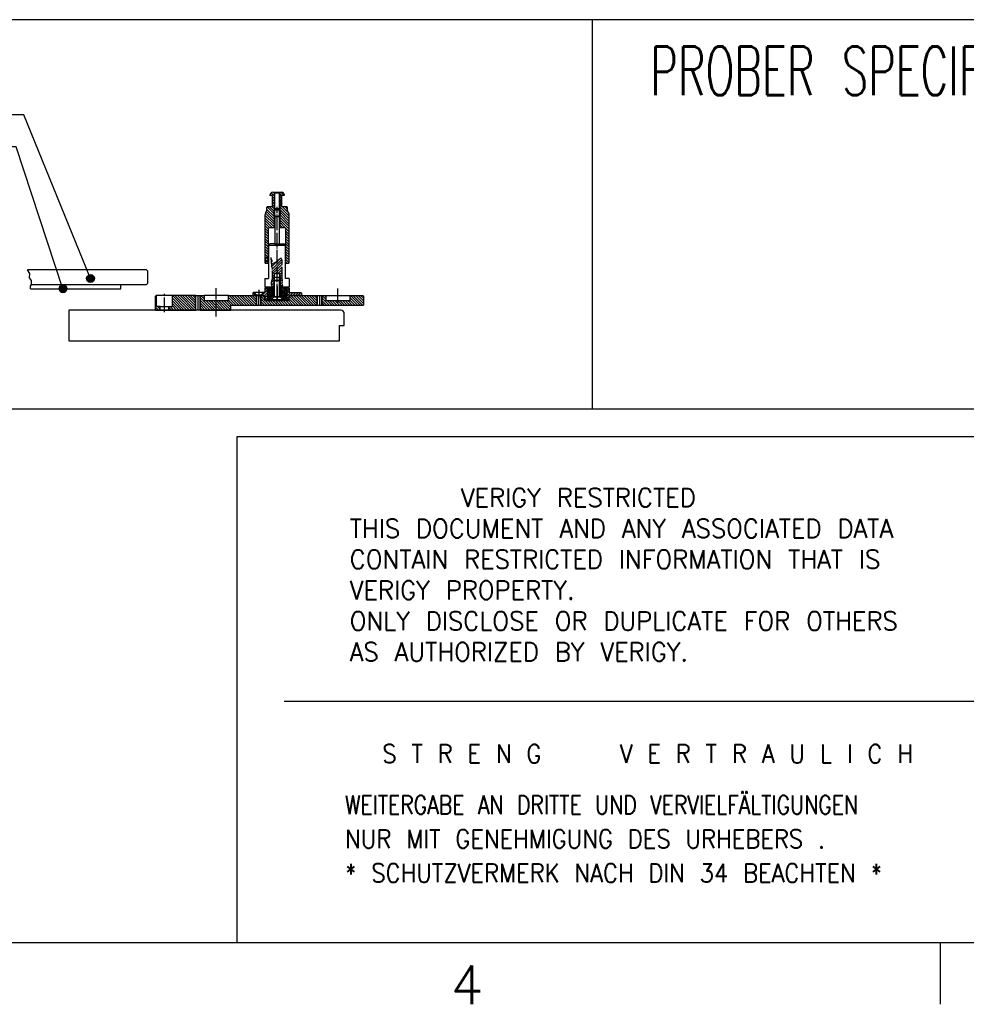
# Model space of a CAD drawing. Extents: x -1763 to 4575, y -3429 to 1051.
# Tile 59 of 174: x 1429 to 2207, y -3429 to -2620. Entities that reach past the tile are written whole.
import ezdxf

# ---------------------------------------------------------------- set-up
doc = ezdxf.new("R2010")
doc.units = 0
doc.linetypes.add('DOT_CENTER', pattern=[14, 12, -1, 0, -1])
doc.layers.get('0').update_dxf_attribs({"linetype": 'CONTINUOUS'})
doc.layers.add('08', color=7, linetype='CONTINUOUS')
doc.layers.add('1', color=7, linetype='CONTINUOUS')
doc.styles.add('CONVERTER_1', font='txt.shx', dxfattribs={"width": 0.63})
doc.styles.add('CONVERTER_2', font='txt.shx', dxfattribs={"width": 0.81})
doc.styles.add('CONVERTER_3', font='txt.shx', dxfattribs={"width": 0.963})
doc.styles.add('CONVERTER_4', font='txt.shx', dxfattribs={"width": 0.9})
doc.styles.add('CONVERTER_9', font='txt.shx', dxfattribs={"width": 0.97875})
doc.dimstyles.get("Standard").update_dxf_attribs({"dimtxt": 0.18, "dimasz": 0.18, "dimexe": 0.18, "dimexo": 0.0625, "dimgap": 0.09, "dimtad": 0, "dimtih": 1, "dimtoh": 1, "dimdec": 4, "dimzin": 0, "dimtxsty": 'STANDARD', "dimcen": 0.09, "dimazin": 3, "dimtfac": 1, "dimtdec": 4, "dimtofl": 0, "dimtmove": 0, "dimatfit": 3, "dimtolj": 1, "dimtzin": 0})
pattern_1 = [(135, (-36.3378, -4460.737), (-1.0606602, -1.0606602), [])]
pattern_2 = [(135, (-36.3378, -4460.737), (-0.7071068, -0.7071068), [])]
pattern_3 = [(45, (-36.3378, -4460.73704), (-0.56568542, 0.56568542), [])]
pattern_4 = [(45, (-167.5488, -4580.0649), (-0.7071068, 0.7071068), [])]
pattern_5 = [(45, (-0.693, -4708.949), (-1.0606602, 1.0606602), [])]
pattern_6 = [(45, (-318.1438, -4561.0958), (-1.0606602, 1.0606602), [])]

# ---------------------------------------------------------------- blocks, each defined once
blk = doc.blocks.new('SV__587', base_point=(1645.94, -2829.78))
at = {"layer": '1', "linetype": 'CONTINUOUS'}
h = blk.add_hatch(dxfattribs=at)
h.set_pattern_fill('USER', color=4, scale=1.5, angle=135, pattern_type=0)
h.set_pattern_definition(pattern_1)
h.paths.add_polyline_path([(1541.94, -2855.54), (1544.94, -2855.54), (1544.94, -2858.54), (1540.94, -2858.54), (1540.94, -2847.04), (1541.44, -2846.54), (1541.94, -2846.54)])
h = blk.add_hatch(dxfattribs=at)
h.set_pattern_fill('USER', color=4, scale=1.5, angle=135, pattern_type=0)
h.set_pattern_definition(pattern_1)
h.paths.add_polyline_path([(1554.94, -2846.54), (1563.94, -2846.54), (1566.94, -2846.54), (1573.94, -2846.54), (1573.94, -2858.54), (1551.94, -2858.54), (1551.94, -2855.54), (1554.94, -2855.54)])
h = blk.add_hatch(dxfattribs=at)
h.set_pattern_fill('USER', color=4, scale=1.5, angle=135, pattern_type=0)
h.set_pattern_definition(pattern_1)
h.paths.add_polyline_path([(1573.94, -2846.54), (1574.29, -2846.54), (1574.29, -2858.54), (1573.94, -2858.54)])
h = blk.add_hatch(dxfattribs=at)
h.set_pattern_fill('USER', color=4, scale=1.5, angle=135, pattern_type=0)
h.set_pattern_definition(pattern_1)
h.paths.add_polyline_path([(1577.59, -2846.54), (1577.94, -2846.54), (1577.94, -2858.54), (1577.59, -2858.54)])
h = blk.add_hatch(dxfattribs=at)
h.set_pattern_fill('USER', color=4, scale=1.5, angle=135, pattern_type=0)
h.set_pattern_definition(pattern_1)
h.paths.add_polyline_path([(1577.94, -2858.54), (1602.94, -2858.54), (1602.94, -2854.54), (1624.29, -2854.54), (1624.29, -2846.54), (1600.94, -2846.54), (1600.94, -2850.74), (1580.94, -2850.74), (1580.94, -2846.54), (1577.94, -2846.54)])
h = blk.add_hatch(dxfattribs=at)
h.set_pattern_fill('USER', color=4, scale=1.5, angle=135, pattern_type=0)
h.set_pattern_definition(pattern_1)
h.paths.add_polyline_path([(1650.94, -2846.54), (1650.94, -2850.74), (1630.94, -2850.74), (1630.94, -2846.54), (1627.59, -2846.54), (1627.59, -2854.54), (1674.29, -2854.54), (1674.29, -2846.54)])
h = blk.add_hatch(dxfattribs=at)
h.set_pattern_fill('USER', color=4, scale=1.5, angle=135, pattern_type=0)
h.set_pattern_definition(pattern_1)
h.paths.add_polyline_path([(1677.59, -2846.54), (1677.59, -2854.54), (1711.94, -2854.54), (1711.94, -2847.04), (1711.44, -2846.54), (1700.94, -2846.54), (1700.94, -2850.74), (1680.94, -2850.74), (1680.94, -2846.54)])
at = {"layer": '1', "color": 4, "linetype": 'CONTINUOUS'}
for p, q in [((1540.94, -2847.04), (1541.44, -2846.54)), ((1541.94, -2846.54), (1541.44, -2846.54)), ((1541.94, -2855.54), (1541.94, -2846.54)), ((1554.94, -2846.54), (1541.94, -2846.54)), ((1554.94, -2855.54), (1554.94, -2846.54)), ((1563.94, -2846.54), (1554.94, -2846.54)), ((1566.94, -2846.54), (1563.94, -2846.54)), ((1573.94, -2846.54), (1566.94, -2846.54)), ((1573.94, -2858.54), (1573.94, -2846.54)), ((1574.29, -2846.54), (1573.94, -2846.54)), ((1574.29, -2846.54), (1577.59, -2846.54)), ((1574.29, -2858.54), (1574.29, -2846.54)), ((1577.59, -2858.54), (1577.59, -2846.54)), ((1577.59, -2846.54), (1577.94, -2846.54)), ((1577.94, -2846.54), (1580.94, -2846.54)), ((1577.94, -2858.54), (1577.94, -2846.54)), ((1600.94, -2846.54), (1580.94, -2846.54)), ((1580.94, -2846.54), (1580.94, -2850.74)), ((1600.94, -2846.54), (1624.29, -2846.54)), ((1600.94, -2850.74), (1600.94, -2846.54)), ((1623.94, -2854.54), (1623.94, -2846.54)), ((1624.29, -2846.54), (1627.59, -2846.54)), ((1624.29, -2854.54), (1624.29, -2846.54)), ((1627.59, -2846.54), (1630.94, -2846.54)), ((1627.59, -2854.54), (1627.59, -2846.54)), ((1627.94, -2854.54), (1627.94, -2846.54)), ((1630.94, -2846.54), (1630.94, -2850.74)), ((1650.94, -2850.74), (1650.94, -2846.54)), ((1650.94, -2846.54), (1674.29, -2846.54)), ((1673.94, -2854.54), (1673.94, -2846.54)), ((1674.29, -2854.54), (1674.29, -2846.54)), ((1674.29, -2846.54), (1677.59, -2846.54)), ((1677.59, -2854.54), (1677.59, -2846.54)), ((1677.59, -2846.54), (1680.94, -2846.54)), ((1677.94, -2854.54), (1677.94, -2846.54)), ((1680.94, -2846.54), (1680.94, -2850.74)), ((1680.94, -2846.54), (1700.94, -2846.54)), ((1700.94, -2846.54), (1711.44, -2846.54)), ((1700.94, -2850.74), (1700.94, -2846.54)), ((1711.44, -2846.54), (1711.94, -2847.04)), ((1540.94, -2858.54), (1540.94, -2847.04)), ((1580.94, -2850.74), (1600.94, -2850.74)), ((1602.94, -2854.54), (1624.29, -2854.54)), ((1602.94, -2858.54), (1602.94, -2854.54)), ((1624.29, -2854.54), (1627.59, -2854.54)), ((1627.59, -2854.54), (1674.29, -2854.54)), ((1630.94, -2850.74), (1650.94, -2850.74)), ((1674.29, -2854.54), (1677.59, -2854.54)), ((1677.59, -2854.54), (1711.94, -2854.54)), ((1680.94, -2850.74), (1700.94, -2850.74)), ((1711.94, -2847.04), (1711.94, -2854.54)), ((1540.94, -2858.54), (1544.94, -2858.54)), ((1544.94, -2855.54), (1541.94, -2855.54)), ((1544.94, -2858.54), (1544.94, -2855.54)), ((1544.94, -2855.54), (1551.94, -2855.54)), ((1544.94, -2858.54), (1551.94, -2858.54)), ((1551.94, -2855.54), (1554.94, -2855.54)), ((1551.94, -2858.54), (1551.94, -2855.54)), ((1551.94, -2858.54), (1573.94, -2858.54)), ((1573.94, -2858.54), (1574.29, -2858.54)), ((1577.59, -2858.54), (1574.29, -2858.54)), ((1577.59, -2858.54), (1577.94, -2858.54)), ((1577.94, -2858.54), (1602.94, -2858.54))]:
    blk.add_line(p, q, dxfattribs=at)
at = {"layer": '1', "color": 4, "linetype": 'DOT_CENTER'}
for p, q in [((1548.44, -2860.17), (1548.44, -2845.3)), ((1575.94, -2858.99), (1575.94, -2846.16)), ((1590.94, -2863.84), (1590.94, -2840.45)), ((1625.94, -2854.99), (1625.94, -2846.16)), ((1640.94, -2852.84), (1640.94, -2840.45)), ((1675.94, -2854.99), (1675.94, -2846.16)), ((1690.94, -2852.84), (1690.94, -2840.45))]:
    blk.add_line(p, q, dxfattribs=at)
blk = doc.blocks.new('KUGELGELENK__588', base_point=(1648.94, -2838.93))
at = {"layer": '1', "linetype": 'CONTINUOUS'}
h = blk.add_hatch(dxfattribs=at)
h.set_pattern_fill('USER', color=1, angle=135, pattern_type=0)
h.set_pattern_definition(pattern_2)
edge = h.paths.add_edge_path()
edge.add_line((1633.44, -2846.14), (1634.94, -2846.14))
edge.add_arc((1640.94, -2843.64), 6.5, 517.38014, 202.61986, ccw=False)
edge.add_line((1634.94, -2841.14), (1633.44, -2841.14))
edge.add_line((1633.44, -2841.14), (1632.94, -2841.64))
edge.add_line((1632.94, -2841.64), (1632.94, -2845.64))
edge.add_line((1632.94, -2845.64), (1633.44, -2846.14))
h = blk.add_hatch(dxfattribs=at)
h.set_pattern_fill('USER', color=1, angle=135, pattern_type=0)
h.set_pattern_definition(pattern_2)
edge = h.paths.add_edge_path()
edge.add_line((1635.81, -2847.64), (1636.94, -2847.64))
edge.add_line((1636.94, -2847.64), (1636.94, -2839.64))
edge.add_line((1636.94, -2839.64), (1635.81, -2839.64))
edge.add_arc((1640.94, -2843.64), 6.5, 142.02013, 157.38014)
edge.add_arc((1640.94, -2843.64), 6.5, 157.38014, -157.38014)
edge.add_arc((1640.94, -2843.64), 6.5, -157.38014, -142.02013)
h = blk.add_hatch(dxfattribs=at)
h.set_pattern_fill('USER', color=1, angle=135, pattern_type=0)
h.set_pattern_definition(pattern_2)
edge = h.paths.add_edge_path()
edge.add_line((1644.94, -2847.64), (1646.06, -2847.64))
edge.add_arc((1640.94, -2843.64), 6.5, -37.97987, -22.61986)
edge.add_arc((1640.94, -2843.64), 6.5, -22.61986, 22.61986)
edge.add_arc((1640.94, -2843.64), 6.5, 22.61986, 37.97987)
edge.add_line((1646.06, -2839.64), (1644.94, -2839.64))
edge.add_line((1644.94, -2839.64), (1644.94, -2847.64))
h = blk.add_hatch(dxfattribs=at)
h.set_pattern_fill('USER', color=1, angle=135, pattern_type=0)
h.set_pattern_definition(pattern_2)
edge = h.paths.add_edge_path()
edge.add_line((1646.94, -2846.14), (1648.44, -2846.14))
edge.add_line((1648.44, -2846.14), (1648.94, -2845.64))
edge.add_line((1648.94, -2845.64), (1648.94, -2841.64))
edge.add_line((1648.94, -2841.64), (1648.44, -2841.14))
edge.add_line((1648.44, -2841.14), (1646.94, -2841.14))
edge.add_arc((1640.94, -2843.64), 6.5, 337.38014, 382.61986, ccw=False)
at = {"layer": '1', "color": 7, "linetype": 'CONTINUOUS'}
for p, q in [((1632.94, -2841.64), (1633.44, -2841.14)), ((1632.94, -2845.64), (1632.94, -2841.64)), ((1633.44, -2846.14), (1632.94, -2845.64)), ((1633.44, -2841.14), (1634.94, -2841.14)), ((1634.94, -2846.14), (1633.44, -2846.14)), ((1636.94, -2839.64), (1635.81, -2839.64)), ((1637.94, -2839.64), (1636.94, -2839.64)), ((1636.94, -2847.64), (1636.94, -2839.64)), ((1644.94, -2839.64), (1643.94, -2839.64)), ((1644.94, -2847.64), (1644.94, -2839.64)), ((1646.06, -2839.64), (1644.94, -2839.64)), ((1648.44, -2841.14), (1646.94, -2841.14)), ((1646.94, -2846.14), (1648.44, -2846.14)), ((1648.94, -2841.64), (1648.44, -2841.14)), ((1648.44, -2846.14), (1648.94, -2845.64)), ((1648.94, -2845.64), (1648.94, -2841.64)), ((1636.94, -2847.64), (1635.81, -2847.64)), ((1637.94, -2847.64), (1636.94, -2847.64)), ((1644.94, -2847.64), (1643.94, -2847.64)), ((1646.06, -2847.64), (1644.94, -2847.64))]:
    blk.add_line(p, q, dxfattribs=at)
for start, end in [(157.38014, -157.38014), (142.02013, 157.38014), (-157.38014, -142.02013), (22.61986, 37.97987), (-37.97987, -22.61986), (-22.61986, 22.61986)]:
    blk.add_arc((1640.94, -2843.64), 6.5, start, end, dxfattribs=at)
blk = doc.blocks.new('SCHRAUBE__589', base_point=(1646.94, -2829.74))
at = {"layer": '1', "color": 7, "linetype": 'CONTINUOUS'}
for p, q in [((1638.94, -2834.14), (1638.44, -2834.64)), ((1638.44, -2846.84), (1638.44, -2834.64)), ((1643.44, -2834.64), (1638.44, -2834.64)), ((1638.94, -2834.64), (1638.94, -2834.14)), ((1642.94, -2834.14), (1638.94, -2834.14)), ((1638.94, -2846.84), (1638.94, -2834.64)), ((1642.94, -2834.14), (1643.44, -2834.64)), ((1642.94, -2834.64), (1642.94, -2834.14)), ((1642.94, -2846.84), (1642.94, -2834.64)), ((1643.44, -2846.84), (1643.44, -2834.64)), ((1638.44, -2847.64), (1638.44, -2846.84)), ((1638.94, -2846.84), (1638.94, -2847.64)), ((1642.94, -2846.84), (1642.94, -2847.64)), ((1643.44, -2846.84), (1643.44, -2847.64)), ((1638.44, -2847.64), (1635.94, -2850.14)), ((1645.94, -2850.14), (1635.94, -2850.14)), ((1638.94, -2847.64), (1638.44, -2847.64)), ((1642.94, -2847.64), (1638.94, -2847.64)), ((1643.44, -2847.64), (1642.94, -2847.64)), ((1643.44, -2847.64), (1645.94, -2850.14))]:
    blk.add_line(p, q, dxfattribs=at)
blk = doc.blocks.new('IMBU_SCHRAUBE-M3X4__590', base_point=(1633.94, -2798.47))
at = {"layer": '1', "linetype": 'CONTINUOUS'}
h = blk.add_hatch(dxfattribs=at)
h.set_pattern_fill('USER', color=1, scale=1.5, angle=45, pattern_type=0)
h.set_pattern_definition([(45, (-36.3378, -4460.737), (-1.0606602, 1.0606602), [])])
h.paths.add_polyline_path([(1631.44, -2815.77), (1631.14, -2815.77), (1631.14, -2815.47), (1631.44, -2815.47), (1633.64, -2815.47), (1633.64, -2815.77)])
h = blk.add_hatch(dxfattribs=at)
h.set_pattern_fill('USER', color=1, scale=1.5, angle=45, pattern_type=0)
h.set_pattern_definition([(45, (-8.8934, -4419.6322), (-1.0606602, 1.0606602), [])])
h.paths.add_polyline_path([(1631.44, -2818.47), (1631.14, -2818.47), (1631.14, -2818.17), (1631.44, -2818.17), (1633.64, -2818.17), (1633.64, -2818.47)])
at = {"layer": '1', "color": 7, "linetype": 'CONTINUOUS'}
for p, q in [((1631.14, -2815.47), (1630.94, -2815.67)), ((1630.94, -2815.67), (1630.94, -2818.27)), ((1630.94, -2818.27), (1631.14, -2818.47)), ((1631.44, -2815.47), (1631.14, -2815.47)), ((1631.14, -2815.47), (1631.14, -2815.77)), ((1631.44, -2815.77), (1631.14, -2815.77)), ((1631.14, -2815.77), (1631.14, -2818.17)), ((1631.44, -2818.17), (1631.14, -2818.17)), ((1631.14, -2818.17), (1631.14, -2818.47)), ((1631.14, -2818.47), (1631.44, -2818.47)), ((1633.64, -2815.47), (1631.44, -2815.47)), ((1633.64, -2815.77), (1631.44, -2815.77)), ((1633.64, -2818.17), (1631.44, -2818.17)), ((1631.44, -2818.47), (1633.64, -2818.47)), ((1633.64, -2815.77), (1633.64, -2815.47)), ((1633.94, -2815.77), (1633.64, -2815.47)), ((1633.64, -2818.17), (1633.64, -2815.77)), ((1633.94, -2815.77), (1633.64, -2815.77)), ((1633.64, -2818.47), (1633.94, -2818.17)), ((1633.64, -2818.47), (1633.64, -2818.17)), ((1633.94, -2818.17), (1633.64, -2818.17)), ((1633.94, -2818.17), (1633.94, -2815.77))]:
    blk.add_line(p, q, dxfattribs=at)
blk = doc.blocks.new('POD__591', base_point=(1664.96, -2817.41))
at = {"layer": '1', "linetype": 'CONTINUOUS'}
h = blk.add_hatch(dxfattribs=at)
h.set_pattern_fill('USER', color=1, scale=0.8, angle=45, pattern_type=0)
h.set_pattern_definition(pattern_3)
h.paths.add_polyline_path([(1632.94, -2850.54), (1634.24, -2850.54), (1634.24, -2846.14), (1632.94, -2846.14)])
h = blk.add_hatch(dxfattribs=at)
h.set_pattern_fill('USER', color=1, scale=0.8, angle=45, pattern_type=0)
h.set_pattern_definition(pattern_3)
h.paths.add_polyline_path([(1647.64, -2850.54), (1648.94, -2850.54), (1648.94, -2846.14), (1647.64, -2846.14)])
at = {"layer": '1', "color": 7, "linetype": 'CONTINUOUS'}
for p, q in [((1632.94, -2846.14), (1632.94, -2850.54)), ((1634.24, -2846.14), (1632.94, -2846.14)), ((1634.24, -2846.14), (1634.24, -2850.54)), ((1647.64, -2846.14), (1647.64, -2850.54)), ((1648.94, -2846.14), (1647.64, -2846.14)), ((1648.94, -2846.14), (1648.94, -2850.54)), ((1634.24, -2850.54), (1632.94, -2850.54)), ((1647.64, -2850.54), (1634.24, -2850.54)), ((1648.94, -2850.54), (1647.64, -2850.54))]:
    blk.add_line(p, q, dxfattribs=at)
blk = doc.blocks.new('DISK_FRONT__592', base_point=(1636.66, -2821.48))
at = {"layer": '1', "linetype": 'CONTINUOUS'}
h = blk.add_hatch(dxfattribs=at)
h.set_pattern_fill('USER', color=1, angle=45, pattern_type=0)
h.set_pattern_definition(pattern_4)
h.paths.add_polyline_path([(1634.54, -2847.64), (1634.54, -2850.24), (1635.84, -2850.24), (1638.14, -2847.94), (1638.14, -2847.64)])
h = blk.add_hatch(dxfattribs=at)
h.set_pattern_fill('USER', color=1, angle=45, pattern_type=0)
h.set_pattern_definition(pattern_4)
h.paths.add_polyline_path([(1643.74, -2847.94), (1646.04, -2850.24), (1647.34, -2850.24), (1647.34, -2847.64), (1643.74, -2847.64)])
at = {"layer": '1', "color": 1, "linetype": 'DOT_CENTER'}
blk.add_line((1640.94, -2851.13), (1640.94, -2846.09), dxfattribs=at)
at = {"layer": '1', "color": 7, "linetype": 'CONTINUOUS'}
for p, q in [((1638.14, -2847.64), (1634.54, -2847.64)), ((1634.54, -2850.24), (1634.54, -2847.64)), ((1634.54, -2850.24), (1635.84, -2850.24)), ((1638.14, -2847.94), (1635.84, -2850.24)), ((1635.84, -2850.24), (1646.04, -2850.24)), ((1643.74, -2847.64), (1638.14, -2847.64)), ((1638.14, -2847.94), (1638.14, -2847.64)), ((1643.74, -2847.94), (1643.74, -2847.64)), ((1647.34, -2847.64), (1643.74, -2847.64)), ((1646.04, -2850.24), (1643.74, -2847.94)), ((1646.04, -2850.24), (1647.34, -2850.24)), ((1647.34, -2850.24), (1647.34, -2847.64))]:
    blk.add_line(p, q, dxfattribs=at)
blk = doc.blocks.new('FLANGE_FRONT__593', base_point=(1566.04, -2905.03))
at = {"layer": '1', "linetype": 'CONTINUOUS'}
h = blk.add_hatch(dxfattribs=at)
h.set_pattern_fill('USER', color=1, scale=1.5, angle=45, pattern_type=0)
h.set_pattern_definition(pattern_5)
h.paths.add_polyline_path([(1621.59, -2844.04), (1621.44, -2844.04), (1620.94, -2844.54), (1620.94, -2846.04), (1621.44, -2846.54), (1623.69, -2846.54), (1623.69, -2846.14)])
h = blk.add_hatch(dxfattribs=at)
h.set_pattern_fill('USER', color=1, scale=1.5, angle=45, pattern_type=0)
h.set_pattern_definition(pattern_5)
h.paths.add_polyline_path([(1632.94, -2841.14), (1634.44, -2841.14), (1634.44, -2840.14), (1630.94, -2840.14), (1630.94, -2844.04), (1630.29, -2844.04), (1628.19, -2846.14), (1628.19, -2846.54), (1630.94, -2846.54), (1630.94, -2849.54), (1631.94, -2850.54), (1632.94, -2850.54)])
h = blk.add_hatch(dxfattribs=at)
h.set_pattern_fill('USER', color=1, scale=1.5, angle=45, pattern_type=0)
h.set_pattern_definition(pattern_5)
h.paths.add_polyline_path([(1660.94, -2844.54), (1660.44, -2844.04), (1650.94, -2844.04), (1650.94, -2840.14), (1647.44, -2840.14), (1647.44, -2841.14), (1648.94, -2841.14), (1648.94, -2850.54), (1649.94, -2850.54), (1650.94, -2849.54), (1650.94, -2846.54), (1660.44, -2846.54), (1660.94, -2846.04)])
at = {"layer": '1', "color": 7, "linetype": 'DOT_CENTER'}
blk.add_line((1620.94, -2844.54), (1621.44, -2844.04), dxfattribs=at)
at = {"layer": '1', "color": 7, "linetype": 'CONTINUOUS'}
for p, q in [((1620.94, -2844.54), (1620.94, -2846.04)), ((1620.94, -2846.04), (1621.44, -2846.54)), ((1621.59, -2844.04), (1621.44, -2844.04)), ((1621.44, -2846.54), (1623.69, -2846.54)), ((1623.69, -2846.14), (1621.59, -2844.04)), ((1630.29, -2844.04), (1621.59, -2844.04)), ((1623.69, -2846.54), (1623.69, -2846.14)), ((1623.69, -2846.14), (1628.19, -2846.14)), ((1623.69, -2846.54), (1628.19, -2846.54)), ((1630.29, -2844.04), (1628.19, -2846.14)), ((1628.19, -2846.14), (1628.19, -2846.54)), ((1628.19, -2846.54), (1630.94, -2846.54)), ((1630.29, -2844.04), (1630.94, -2844.04)), ((1630.94, -2840.14), (1630.94, -2844.04)), ((1630.94, -2840.14), (1634.44, -2840.14)), ((1630.94, -2849.54), (1630.94, -2846.54)), ((1634.44, -2841.14), (1632.94, -2841.14)), ((1632.94, -2841.14), (1632.94, -2850.54)), ((1634.44, -2840.14), (1635.46, -2840.14)), ((1634.44, -2841.14), (1634.44, -2840.14)), ((1634.44, -2841.14), (1634.94, -2841.14)), ((1646.41, -2840.14), (1647.44, -2840.14)), ((1646.94, -2841.14), (1647.44, -2841.14)), ((1647.44, -2840.14), (1650.94, -2840.14)), ((1647.44, -2841.14), (1647.44, -2840.14)), ((1647.44, -2841.14), (1648.94, -2841.14)), ((1648.94, -2841.14), (1648.94, -2850.54)), ((1650.94, -2840.14), (1650.94, -2844.04)), ((1650.94, -2844.04), (1660.44, -2844.04)), ((1650.94, -2849.54), (1650.94, -2846.54)), ((1660.44, -2846.54), (1650.94, -2846.54)), ((1660.94, -2844.54), (1660.44, -2844.04)), ((1660.94, -2846.04), (1660.44, -2846.54)), ((1660.94, -2844.54), (1660.94, -2846.04)), ((1630.94, -2849.54), (1631.94, -2850.54)), ((1631.94, -2850.54), (1632.94, -2850.54)), ((1632.94, -2850.54), (1648.94, -2850.54)), ((1648.94, -2850.54), (1649.94, -2850.54)), ((1650.94, -2849.54), (1649.94, -2850.54))]:
    blk.add_line(p, q, dxfattribs=at)
at = {"layer": '1', "color": 1, "linetype": 'DOT_CENTER'}
for p, q in [((1625.94, -2841.78), (1625.94, -2848.95)), ((1640.94, -2839.1), (1640.94, -2852.34))]:
    blk.add_line(p, q, dxfattribs=at)
blk = doc.blocks.new('SV__594', base_point=(1640.94, -2790.59))
at = {"layer": '1', "linetype": 'CONTINUOUS'}
h = blk.add_hatch(dxfattribs=at)
h.set_pattern_fill('USER', color=1, scale=1.5, angle=45, pattern_type=0)
h.set_pattern_definition([(45, (195.3486, -4567.625), (-1.0606602, 1.0606602), [])])
edge = h.paths.add_edge_path()
edge.add_line((1644.24, -2847.69), (1643.54, -2847.69))
edge.add_line((1643.54, -2847.69), (1642.94, -2847.09))
edge.add_line((1642.94, -2847.09), (1642.94, -2831.54))
edge.add_line((1642.94, -2831.54), (1642.94, -2828.54))
edge.add_line((1642.94, -2828.54), (1640.94, -2827.59))
edge.add_line((1640.94, -2827.59), (1638.94, -2828.54))
edge.add_line((1638.94, -2828.54), (1638.94, -2847.09))
edge.add_line((1638.94, -2847.09), (1638.34, -2847.69))
edge.add_line((1638.34, -2847.69), (1637.49, -2847.69))
edge.add_spline(control_points=[(1637.49, -2847.69), (1636.94, -2847.05), (1637.41, -2846.16), (1637.89, -2845.01), (1637.64, -2844.21), (1637.37, -2843.53), (1637.41, -2842.77), (1637.62, -2841.68), (1637.67, -2840.21), (1637.04, -2838.93), (1636.4, -2838.48), (1636.05, -2838.22), (1635.9, -2837.51), (1636.22, -2836.3), (1636.07, -2834.91), (1636.79, -2833.83), (1637.04, -2832.5), (1637, -2830.34), (1636.84, -2827.32), (1636.59, -2823.89), (1636.18, -2820.6), (1636.19, -2817.88), (1635.59, -2816.35), (1636.08, -2815.27), (1636.31, -2817.12), (1636.8, -2817.92), (1637.32, -2819.36), (1638.55, -2820.09), (1639.84, -2819.45), (1640.91, -2818.51), (1642.02, -2817.4), (1642.95, -2816.52), (1644.1, -2815.85), (1645.12, -2817.06), (1645.14, -2819.02), (1645.24, -2821.82), (1645.1, -2825.05), (1645.02, -2828.09), (1644.94, -2830.23), (1645.1, -2831.6), (1645.23, -2832.85), (1645.29, -2834.61), (1645.46, -2836.47), (1645.44, -2837.69), (1645.64, -2838.52), (1645.07, -2838.67), (1644.53, -2838.32), (1643.97, -2839.15), (1643.87, -2840.15), (1644.23, -2841.37), (1644.63, -2842.55), (1644.52, -2843.69), (1644.26, -2845.38), (1644.93, -2846.73), (1644.24, -2847.69)], knot_values=[0, 0, 0, 0, 1.949832, 2.895531, 3.61291, 4.357552, 5.082304, 5.837823, 7.704288, 9.429481, 9.771851, 10.086906, 10.671191, 11.781941, 13.864526, 14.579803, 15.585352, 17.862842, 21.058666, 24.662982, 28.158028, 31.024084, 32.741444, 32.974943, 34.012284, 35.582258, 37.035952, 38.195794, 39.411957, 40.951462, 42.59341, 44.027193, 45.011801, 45.949104, 47.985178, 50.896591, 54.357326, 57.64521, 60.035898, 60.760714, 61.799857, 63.805131, 66.056765, 67.255141, 67.76474, 68.133222, 68.691098, 69.42432, 70.474228, 71.806011, 73.136281, 74.172434, 75.204802, 78.224914, 78.224914, 78.224914, 78.224914], degree=3, periodic=0)
at = {"layer": '1', "color": 1, "linetype": 'DOT_CENTER'}
blk.add_line((1640.94, -2849.37), (1640.94, -2773.85), dxfattribs=at)
at = {"layer": '1', "color": 7, "linetype": 'CONTINUOUS'}
for p, q in [((1639.44, -2775.19), (1638.44, -2776.19)), ((1638.44, -2776.19), (1643.44, -2776.19)), ((1638.44, -2781.19), (1638.44, -2776.19)), ((1638.44, -2781.19), (1639.04, -2781.79)), ((1638.44, -2781.19), (1643.44, -2781.19)), ((1639.04, -2781.79), (1639.04, -2804.09)), ((1639.04, -2781.79), (1642.84, -2781.79)), ((1639.44, -2775.19), (1642.44, -2775.19)), ((1642.44, -2775.19), (1643.44, -2776.19)), ((1642.84, -2781.79), (1643.44, -2781.19)), ((1642.84, -2804.09), (1642.84, -2781.79)), ((1643.44, -2776.19), (1643.44, -2781.19)), ((1633.94, -2805.09), (1634.94, -2804.09)), ((1633.94, -2805.09), (1647.94, -2805.09)), ((1633.94, -2805.09), (1633.94, -2832.69)), ((1639.04, -2804.09), (1634.94, -2804.09)), ((1639.04, -2804.09), (1642.84, -2804.09)), ((1642.84, -2804.09), (1646.94, -2804.09)), ((1647.94, -2805.09), (1646.94, -2804.09)), ((1647.94, -2832.69), (1647.94, -2805.09)), ((1638.94, -2828.54), (1640.94, -2827.59)), ((1638.94, -2847.09), (1638.94, -2828.54)), ((1638.94, -2828.54), (1642.94, -2828.54)), ((1640.94, -2827.59), (1642.94, -2828.54)), ((1642.94, -2828.54), (1642.94, -2831.54)), ((1630.94, -2832.69), (1633.94, -2832.69)), ((1630.94, -2832.69), (1630.94, -2839.54)), ((1638.44, -2831.54), (1638.94, -2831.54)), ((1638.94, -2831.54), (1642.94, -2831.54)), ((1642.94, -2847.09), (1642.94, -2831.54)), ((1643.44, -2831.54), (1642.94, -2831.54)), ((1650.94, -2832.69), (1647.94, -2832.69)), ((1650.94, -2832.69), (1650.94, -2839.54)), ((1630.94, -2839.54), (1636.94, -2839.54)), ((1636.94, -2839.54), (1637.29, -2839.54)), ((1636.94, -2847.69), (1636.94, -2839.54)), ((1644.94, -2839.54), (1644.26, -2839.54)), ((1644.94, -2839.54), (1650.94, -2839.54)), ((1644.94, -2847.69), (1644.94, -2839.54)), ((1636.94, -2847.69), (1637.49, -2847.69)), ((1638.34, -2847.69), (1637.49, -2847.69)), ((1638.94, -2847.09), (1638.34, -2847.69)), ((1638.34, -2847.69), (1643.54, -2847.69)), ((1642.94, -2847.09), (1643.54, -2847.69)), ((1644.24, -2847.69), (1643.54, -2847.69)), ((1644.24, -2847.69), (1644.94, -2847.69))]:
    blk.add_line(p, q, dxfattribs=at)
at = {"layer": '1', "color": 1, "linetype": 'CONTINUOUS'}
for p, q in [((1638.84, -2781.59), (1638.84, -2775.78)), ((1643.04, -2781.59), (1643.04, -2775.79)), ((1638.44, -2834.04), (1638.44, -2831.54)), ((1638.44, -2847.59), (1638.44, -2834.04)), ((1643.44, -2831.54), (1643.44, -2847.59))]:
    blk.add_line(p, q, dxfattribs=at)
at = {"layer": '1', "color": 1, "linetype": 'DOT_CENTER'}
blk.add_open_spline([(1644.24, -2847.69), (1644.94, -2846.78), (1644.09, -2845.04), (1644.88, -2842.52), (1643.55, -2840.16), (1644.47, -2837.92), (1645.75, -2839.2), (1645.45, -2837.43), (1645.3, -2834.54), (1645.19, -2831.83), (1644.7, -2830.78), (1646.56, -2806.48), (1638.13, -2826.98), (1634.86, -2809.3), (1637.73, -2832.88), (1636.59, -2834.08), (1636.37, -2834.54), (1636.05, -2837.21), (1635.69, -2838.06), (1637.55, -2839.16), (1637.78, -2841.37), (1637.21, -2843.52), (1638.36, -2845.41), (1636.67, -2846.72), (1637.49, -2847.69)], degree=3, knots=[33.215127, 33.215127, 33.215127, 33.215127, 36.255678, 38.309057, 40.817866, 43.003753, 44.947206, 46.434876, 46.434876, 46.434876, 47.604867, 50.994979, 58.948481, 62.213183, 66.797901, 68.053273, 68.053273, 68.053273, 69.943892, 70.606228, 74.031077, 75.439195, 76.844222, 79.650003, 79.650003, 79.650003, 79.650003], dxfattribs=at)
blk = doc.blocks.new('SV__595', base_point=(1662.06, -2819.28))
at = {"layer": '1', "linetype": 'CONTINUOUS'}
h = blk.add_hatch(dxfattribs=at)
h.set_pattern_fill('USER', color=3, scale=1.5, angle=135, pattern_type=0)
h.set_pattern_definition(pattern_1)
edge = h.paths.add_edge_path()
edge.add_line((1636.84, -2773.77), (1632.84, -2773.77))
edge.add_arc((1632.84, -2774.27), 0.5, 90, 180)
edge.add_line((1632.34, -2774.27), (1632.34, -2777.14))
edge.add_line((1632.34, -2777.14), (1631.74, -2778.17))
edge.add_arc((1636.94, -2781.17), 6, 150, 180)
edge.add_line((1630.94, -2781.17), (1630.94, -2819.57))
edge.add_line((1630.94, -2819.57), (1631.24, -2819.87))
edge.add_line((1631.24, -2819.87), (1633.64, -2819.87))
edge.add_line((1633.64, -2819.87), (1633.94, -2819.57))
edge.add_line((1633.94, -2819.57), (1633.94, -2790.97))
edge.add_line((1633.94, -2790.97), (1638.44, -2790.97))
edge.add_line((1638.44, -2790.97), (1638.44, -2761.87))
edge.add_line((1638.44, -2761.87), (1638.34, -2761.77))
edge.add_line((1638.34, -2761.77), (1637.44, -2761.77))
edge.add_arc((1637.44, -2764.27), 2.5, 90, 180)
edge.add_line((1634.94, -2764.27), (1635.14, -2764.47))
edge.add_line((1635.14, -2764.47), (1636.94, -2764.47))
edge.add_line((1636.94, -2764.47), (1636.94, -2773.77))
edge.add_line((1636.94, -2773.77), (1636.84, -2773.77))
h = blk.add_hatch(dxfattribs=at)
h.set_pattern_fill('USER', color=3, scale=1.5, angle=45, pattern_type=0)
h.set_pattern_definition(pattern_6)
h.paths.add_polyline_path([(1638.84, -2762.27), (1638.84, -2790.97), (1638.44, -2790.97), (1638.44, -2761.87)])
h = blk.add_hatch(dxfattribs=at)
h.set_pattern_fill('USER', color=3, scale=1.5, angle=45, pattern_type=0)
h.set_pattern_definition(pattern_6)
h.paths.add_polyline_path([(1643.04, -2762.27), (1643.04, -2790.97), (1643.44, -2790.97), (1643.44, -2761.87)])
h = blk.add_hatch(dxfattribs=at)
h.set_pattern_fill('USER', color=3, scale=1.5, angle=135, pattern_type=0)
h.set_pattern_definition(pattern_1)
edge = h.paths.add_edge_path()
edge.add_line((1645.04, -2773.77), (1649.04, -2773.77))
edge.add_arc((1649.04, -2774.27), 0.5, 360, 450, ccw=False)
edge.add_line((1649.54, -2774.27), (1649.54, -2777.14))
edge.add_line((1649.54, -2777.14), (1650.13, -2778.17))
edge.add_arc((1644.94, -2781.17), 6, 360, 390, ccw=False)
edge.add_line((1650.94, -2781.17), (1650.94, -2819.57))
edge.add_line((1650.94, -2819.57), (1650.64, -2819.87))
edge.add_line((1650.64, -2819.87), (1648.24, -2819.87))
edge.add_line((1648.24, -2819.87), (1647.94, -2819.57))
edge.add_line((1647.94, -2819.57), (1647.94, -2790.97))
edge.add_line((1647.94, -2790.97), (1643.44, -2790.97))
edge.add_line((1643.44, -2790.97), (1643.44, -2761.87))
edge.add_line((1643.44, -2761.87), (1643.54, -2761.77))
edge.add_line((1643.54, -2761.77), (1644.44, -2761.77))
edge.add_arc((1644.44, -2764.27), 2.5, 360, 450, ccw=False)
edge.add_line((1646.94, -2764.27), (1646.74, -2764.47))
edge.add_line((1646.74, -2764.47), (1644.94, -2764.47))
edge.add_line((1644.94, -2764.47), (1644.94, -2773.77))
edge.add_line((1644.94, -2773.77), (1645.04, -2773.77))
at = {"layer": '1', "color": 3, "linetype": 'CONTINUOUS'}
for p, q in [((1634.94, -2764.27), (1634.94, -2764.27)), ((1634.94, -2764.27), (1634.94, -2764.27)), ((1634.94, -2764.27), (1635.14, -2764.47)), ((1636.94, -2764.47), (1635.14, -2764.47)), ((1636.94, -2764.47), (1636.94, -2773.77)), ((1637.44, -2761.77), (1638.34, -2761.77)), ((1638.34, -2761.77), (1638.44, -2761.87)), ((1638.34, -2761.77), (1640.94, -2761.77)), ((1638.44, -2761.87), (1638.84, -2762.27)), ((1638.44, -2761.87), (1638.44, -2790.97)), ((1638.84, -2762.27), (1640.94, -2762.27)), ((1638.84, -2762.27), (1638.84, -2790.97)), ((1640.94, -2761.77), (1643.54, -2761.77)), ((1640.94, -2762.27), (1643.04, -2762.27)), ((1643.04, -2762.27), (1643.44, -2761.87)), ((1643.04, -2790.97), (1643.04, -2762.27)), ((1643.44, -2761.87), (1643.54, -2761.77)), ((1643.44, -2790.97), (1643.44, -2761.87)), ((1643.54, -2761.77), (1644.44, -2761.77)), ((1646.74, -2764.47), (1644.94, -2764.47)), ((1644.94, -2773.77), (1644.94, -2764.47)), ((1646.74, -2764.47), (1646.94, -2764.27)), ((1646.94, -2764.27), (1646.94, -2764.27)), ((1646.94, -2764.27), (1646.94, -2764.27)), ((1636.84, -2773.77), (1632.84, -2773.77)), ((1636.94, -2773.77), (1636.84, -2773.77)), ((1636.94, -2773.77), (1636.94, -2773.77)), ((1636.94, -2773.77), (1636.94, -2773.77)), ((1636.94, -2773.77), (1636.94, -2773.77)), ((1636.94, -2773.77), (1636.94, -2773.77)), ((1645.04, -2773.77), (1644.94, -2773.77)), ((1644.94, -2773.77), (1644.94, -2773.77)), ((1644.94, -2773.77), (1644.94, -2773.77)), ((1644.94, -2773.77), (1644.94, -2773.77)), ((1644.94, -2773.77), (1644.94, -2773.77)), ((1649.04, -2773.77), (1645.04, -2773.77)), ((1630.94, -2780.57), (1630.94, -2780.62)), ((1630.94, -2781.17), (1630.94, -2819.57)), ((1631.74, -2778.17), (1632.34, -2777.14)), ((1632.34, -2774.27), (1632.34, -2777.14)), ((1649.54, -2777.14), (1649.54, -2774.27)), ((1649.54, -2777.14), (1650.13, -2778.17)), ((1650.94, -2780.62), (1650.94, -2780.57)), ((1650.94, -2819.57), (1650.94, -2781.17)), ((1633.94, -2819.57), (1633.94, -2790.97)), ((1638.44, -2790.97), (1633.94, -2790.97)), ((1638.84, -2790.97), (1638.44, -2790.97)), ((1638.84, -2790.97), (1639.04, -2790.97)), ((1642.84, -2790.97), (1643.04, -2790.97)), ((1643.44, -2790.97), (1643.04, -2790.97)), ((1647.94, -2790.97), (1643.44, -2790.97)), ((1647.94, -2790.97), (1647.94, -2819.57)), ((1630.94, -2819.57), (1631.24, -2819.87)), ((1631.24, -2819.87), (1633.64, -2819.87)), ((1633.64, -2819.87), (1633.94, -2819.57)), ((1647.94, -2819.57), (1648.24, -2819.87)), ((1648.24, -2819.87), (1650.64, -2819.87)), ((1650.64, -2819.87), (1650.94, -2819.57))]:
    blk.add_line(p, q, dxfattribs=at)
for centre, radius, start, end in [((1637.44, -2764.27), 2.5, 90, 180), ((1644.44, -2764.27), 2.5, 0, 90), ((1632.84, -2774.27), 0.5, 90, 180), ((1649.04, -2774.27), 0.5, 0, 90), ((1636.94, -2781.17), 6, 150, 180), ((1644.94, -2781.17), 6, 0, 30)]:
    blk.add_arc(centre, radius, start, end, dxfattribs=at)
blk = doc.blocks.new('PIN_ASSY_EG__596', base_point=(1640.94, -2757.57))
at = {"layer": '1'}
for name, p in [('SV__595', (1662.06, -2819.28)), ('SV__594', (1640.94, -2790.59)), ('IMBU_SCHRAUBE-M3X4__590', (1633.94, -2798.47)), ('SCHRAUBE__589', (1646.94, -2829.74)), ('FLANGE_FRONT__593', (1566.04, -2905.03)), ('KUGELGELENK__588', (1648.94, -2838.93)), ('POD__591', (1664.96, -2817.41)), ('DISK_FRONT__592', (1636.66, -2821.48))]:
    blk.add_blockref(name, p, dxfattribs=at)
blk = doc.blocks.new('TEXT__610', base_point=(-2000, -2800))
at = {"layer": '1', "color": 1, "linetype": 'CONTINUOUS'}
blk.add_line((4500, -2620), (-700, -2620), dxfattribs=at)
at = {"layer": '1', "color": 7, "linetype": 'CONTINUOUS'}
for p, q in [((1900, -2620), (1900, -2940)), ((1900, -2940), (600, -2940)), ((4500, -2940), (1900, -2940))]:
    blk.add_line(p, q, dxfattribs=at)
at = {"layer": '1', "color": 7, "style": 'CONVERTER_1', "width": 0.63}
blk.add_text('PROBER SPECIFIC Z-STACK INFORMATION', height=40, dxfattribs=at).set_placement((1947.64, -2681.98))
blk = doc.blocks.new('ATA1_S', base_point=(-213.98, -422.25))
at = {"layer": '1', "color": 1, "linetype": 'CONTINUOUS'}
for p, q in [((290.81, -370.32), (200.98, -370.32)), ((200.98, -370.32), (200.98, -422.25)), ((205.85, -397.49), (284.3, -397.49)), ((273.24, -422.25), (273.24, -428.6))]:
    blk.add_line(p, q, dxfattribs=at)
at = {"layer": '1', "color": 7, "linetype": 'CONTINUOUS'}
blk.add_line((-213.98, -422.25), (565.58, -422.25), dxfattribs=at)
at = {"layer": '1', "color": 1}
for s, style, width, p in [('S T R E N G    V E R T R A U L I C H', 'CONVERTER_4', 0.9, (215.93, -403.82)), ('WEITERGABE AN DRITTE UND VERVIELFÄLTIGUNGEN', 'CONVERTER_2', 0.81, (212.1, -409.07)), ('NUR MIT GENEHMIGUNG DES URHEBERS .', 'CONVERTER_4', 0.9, (212.1, -412.57)), ('* SCHUTZVERMERK NACH DIN 34 BEACHTEN *', 'CONVERTER_4', 0.9, (212.1, -416.07))]:
    blk.add_text(s, height=1.9, dxfattribs=dict(at, style=style, width=width)).set_placement(p)
at = {"layer": '1', "color": 1, "insert": (212.58, -393.36), "char_height": 1.9, "attachment_point": 7, "style": 'CONVERTER_3'}
blk.add_mtext('       VERIGY RESTRICTED\\PTHIS DOCUMENT AND ANY ASSOCIATED DATA\\PCONTAIN RESTRICTED INFORMATION THAT IS\\PVERIGY PROPERTY.\\PONLY DISCLOSE OR DUPLICATE FOR OTHERS \\PAS AUTHORIZED BY VERIGY.', dxfattribs=at)
at = {"layer": '1', "color": 7, "insert": (224.64, -428.6), "char_height": 4, "attachment_point": 8, "style": 'CONVERTER_9'}
blk.add_mtext('4', dxfattribs=at)
blk = doc.blocks.new('TEL', base_point=(780.314, -2926.795))
at = {"layer": '1'}
h = blk.add_hatch(color=1, dxfattribs=at)
edge = h.paths.add_edge_path()
edge.add_arc((1487.587, -2832.559), 3.2, -180, 180)
h = blk.add_hatch(color=1, dxfattribs=at)
edge = h.paths.add_edge_path()
edge.add_arc((1464.929, -2841.056), 3.2, -180, 180)
at = {"layer": '08', "color": 6, "linetype": 'CONTINUOUS'}
for p, q in [((1437.742, -2828.391), (1435.762, -2825.556)), ((1533.738, -2825.556), (1435.762, -2825.556)), ((1437.47, -2831.929), (1437.742, -2828.391)), ((1534.738, -2826.556), (1533.738, -2825.556)), ((1534.738, -2836.556), (1534.738, -2826.556)), ((1439.104, -2834.107), (1437.47, -2831.929)), ((1438.287, -2839.006), (1439.104, -2837.556)), ((1439.104, -2837.556), (1439.104, -2834.107)), ((1439.104, -2837.556), (1533.738, -2837.556)), ((1512.605, -2841.056), (1512.605, -2837.556)), ((1533.738, -2837.556), (1534.738, -2836.556)), ((1438.287, -2841.056), (1438.287, -2839.006)), ((1438.287, -2841.056), (1512.605, -2841.056)), ((1470.831, -2858.536), (1469.747, -2858.536)), ((1693.13, -2858.536), (1470.831, -2858.536)), ((1696.178, -2871.236), (1696.178, -2861.584)), ((1692.114, -2883.936), (1692.114, -2871.236)), ((1692.114, -2871.236), (1696.178, -2871.236)), ((1469.747, -2883.936), (1692.114, -2883.936))]:
    blk.add_line(p, q, dxfattribs=at)
blk.add_arc((1693.13, -2861.584), 3.048, 0, 90, dxfattribs=at)
at = {"layer": '1', "color": 6, "linetype": 'CONTINUOUS'}
blk.add_line((1469.747, -2858.536), (1469.747, -2883.936), dxfattribs=at)
at = {"layer": '1', "color": 1}
for centre in [(1487.587, -2832.559), (1464.929, -2841.056)]:
    blk.add_circle(centre, 3.2, dxfattribs=at)
blk.add_blockref('PIN_ASSY_EG__596', (1640.938, -2757.572))
at = {"layer": '1'}
blk.add_blockref('SV__587', (1645.938, -2829.776), dxfattribs=at)
at = {"layer": '1', "color": 1, "linetype": 'CONTINUOUS', "has_arrowhead": 0}
for points in [[(1487.587, -2832.559), (1432.817, -2698.214), (1366.088, -2698.214)], [(1464.929, -2841.056), (1426.58, -2724.332), (1388.533, -2724.332)]]:
    blk.add_leader(points, dimstyle='Standard', dxfattribs=at)

msp = doc.modelspace()

# ---------------------------------------------------------------- block references
at = {"layer": '1', "xscale": 8, "yscale": 8, "zscale": 8}
msp.add_blockref('ATA1_S', (-1711.87, -3378), dxfattribs=at)
at = {"layer": '1'}
for name, p in [('TEXT__610', (-2000, -2800)), ('TEL', (780.31, -2926.79))]:
    msp.add_blockref(name, p, dxfattribs=at)

doc.saveas('drawing.dxf')
